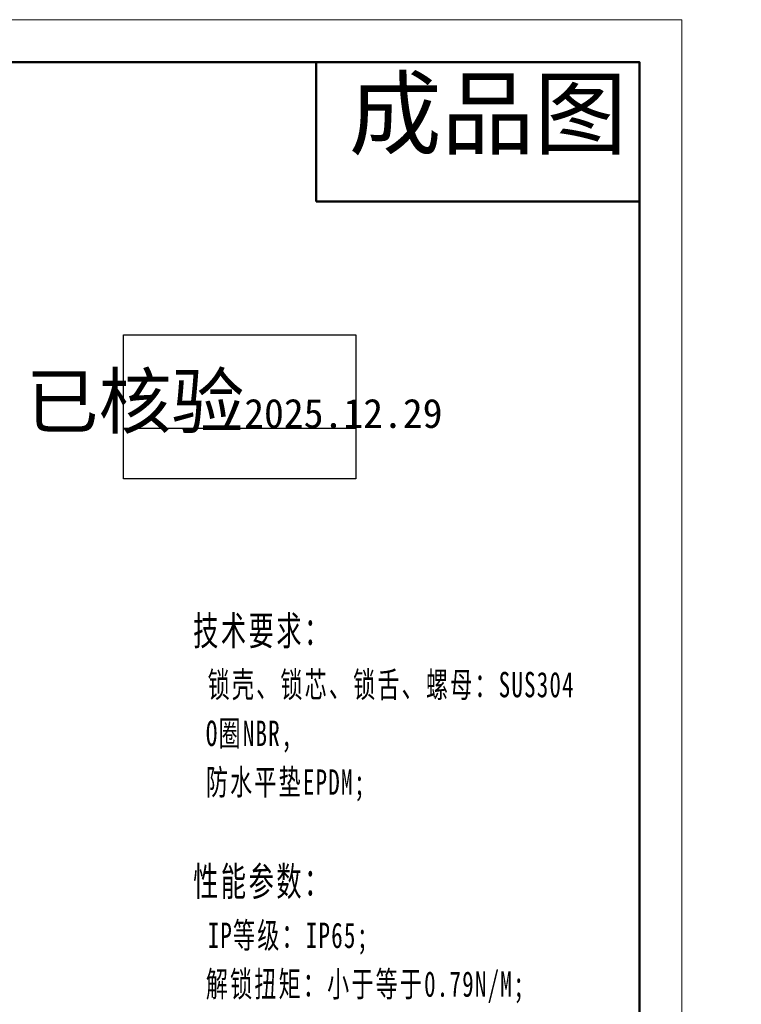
# Model space of a CAD drawing. Header units: millimetres. Extents: x 3186 to 3452, y 1587 to 1771.
# Tile 17 of 17: x 3378 to 3452, y 1669 to 1771. Entities that reach past the tile are written whole.
import ezdxf

# ---------------------------------------------------------------- set-up
doc = ezdxf.new("R2010")
doc.units = ezdxf.units.MM
for name, color, linetype, lineweight in [('尺寸线层', 3, 'Continuous', 18), ('粗实线层', 7, 'Continuous', 50), ('细实线层', 3, 'Continuous', 18)]:
    doc.layers.add(name, color=color, linetype=linetype, lineweight=lineweight)
doc.styles.get("Standard").update_dxf_attribs({"font": 'arial.ttf'})
doc.styles.add('TEXTSTYLE_2', font='arial.ttf')
doc.styles.add('标准', font='txt', dxfattribs={"width": 0.667})

msp = doc.modelspace()

# ---------------------------------------------------------------- linework, layer by layer
at = {"layer": 'Defpoints', "color": 1}
msp.add_line((3388.599, 1728.541), (3412.569, 1728.541), dxfattribs=at)
msp.add_lwpolyline([(3388.599, 1738.197), (3412.569, 1738.197), (3412.569, 1723.32), (3388.599, 1723.32)], close=True, dxfattribs=at)
at = {"layer": '粗实线层'}
for p, q in [((3408.47, 1766.359), (3408.47, 1751.959)), ((3408.47, 1751.959), (3441.859, 1751.959))]:
    msp.add_line(p, q, dxfattribs=at)
msp.add_lwpolyline([(3201.348, 1766.359), (3441.859, 1766.359), (3441.859, 1589.783), (3201.348, 1589.783)], close=True, dxfattribs=at)
at = {"layer": '细实线层'}
msp.add_lwpolyline([(3185.711, 1770.745), (3446.246, 1770.745), (3446.246, 1586.528), (3185.711, 1586.528)], close=True, dxfattribs=at)

# ---------------------------------------------------------------- texts
at = {"color": 3, "linetype": 'Continuous', "insert": (3411.855, 1764.58), "char_height": 7.0178, "width": 30.83982, "attachment_point": 1, "line_spacing_factor": 0.9, "style": 'TEXTSTYLE_2'}
msp.add_mtext('成品图', dxfattribs=at)
at = {"layer": 'Defpoints', "color": 1, "insert": (3400.016, 1731.035), "char_height": 5.51181, "attachment_point": 5}
msp.add_mtext_dynamic_manual_height_columns('{\\fSimSun|b0|i0|c134|p34;已核验\\H0.5461x;2025.12.29}', width=43.48818, gutter_width=1, heights=[44.644], dxfattribs=at)
at = {"layer": '尺寸线层', "insert": (3395.785, 1709.138), "char_height": 2.625, "width": 85.30841, "attachment_point": 1, "line_spacing_factor": 1.15057, "style": '标准'}
msp.add_mtext('{\\H1.14286x;\\T1.1;技术要求：\\P \\H0.875x;锁壳、锁芯、锁舌、螺母：SUS304^I\\P O圈NBR,\\P 防水平垫EPDM;\\P\\P\\H1.14286x;性能参数：\\P \\H0.875x;IP等级：IP65;\\P 解锁扭矩：小于等于0.79N/M;\\P 极限载荷：700N;\\P 固定螺丝扭矩：小于等于9N/M;\\P 固定螺母扭矩：不大于19N/m;\\P 门板厚度：Ts=1-45mm;\\P\\H1.14286x;功能：\\P旋转90度开关门。}', dxfattribs=at)

doc.saveas('drawing.dxf')
